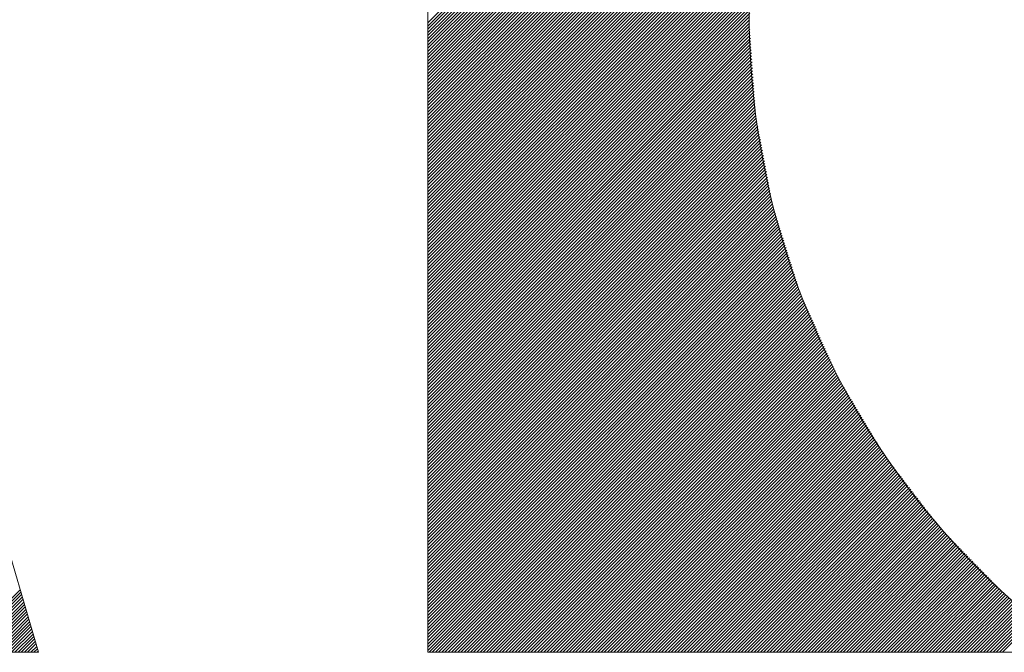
# Model space of a CAD drawing. Header units: inches. Extents: x 0.2 to 29.5, y 0.6 to 18.6.
# Tile 11 of 21: x 23.592 to 23.904, y 1.381 to 1.582. Entities that reach past the tile are written whole.
import ezdxf

# ---------------------------------------------------------------- set-up
doc = ezdxf.new("R2010")
doc.units = ezdxf.units.IN
doc.header["$LTSCALE"] = 1.75
doc.header["$MEASUREMENT"] = 0
doc.layers.add('FORMAT', color=5, linetype='Continuous', lineweight=25, true_color=0x0000ff)
doc.layers.add('Title (ANSI)', color=7, linetype='Continuous', lineweight=50)
doc.styles.add('Text Style107', font='arialbd.ttf')
doc.styles.add('Text Style117', font='arialbd.ttf')
doc.styles.add('Text Style47', font='ARIALN.TTF')
doc.styles.add('Text Style50', font='arial.ttf')
doc.styles.add('Text Style55', font='arial.ttf')
doc.styles.add('Text Style59', font='arial.ttf')

# ---------------------------------------------------------------- blocks, each defined once
blk = doc.blocks.new('Title Blocks ICD TITLE BLOCK MM CUSTOMER')
at = {"layer": 'FORMAT', "color": 7, "linetype": 'Continuous', "lineweight": 5}
for p, q in [((8.196195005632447, 7.47541950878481), (8.283638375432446, 7.562862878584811)), ((8.196195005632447, 7.474842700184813), (8.282047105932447, 7.56069480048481)), ((8.196195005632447, 7.474265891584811), (8.280455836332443, 7.558526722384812)), ((8.196195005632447, 7.473689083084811), (8.278864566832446, 7.556358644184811)), ((8.196195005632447, 7.473112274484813), (8.277273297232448, 7.554190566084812)), ((8.196195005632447, 7.472535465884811), (8.276484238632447, 7.552824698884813)), ((8.196195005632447, 7.471958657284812), (8.275728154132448, 7.551491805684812)), ((8.196195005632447, 7.47138184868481), (8.27497206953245, 7.550158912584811)), ((8.196195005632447, 7.470805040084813), (8.274215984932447, 7.548826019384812)), ((8.196195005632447, 7.470228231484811), (8.273459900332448, 7.547493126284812)), ((8.196195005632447, 7.469651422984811), (8.27270381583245, 7.546160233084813)), ((8.196195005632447, 7.469074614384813), (8.271947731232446, 7.544827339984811)), ((8.196195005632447, 7.468497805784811), (8.271191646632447, 7.543494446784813)), ((8.196195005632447, 7.467920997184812), (8.270435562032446, 7.542161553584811)), ((8.196195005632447, 7.46734418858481), (8.26967947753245, 7.540828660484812)), ((8.196195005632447, 7.539994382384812), (8.196195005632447, 7.361439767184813)), ((8.196195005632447, 7.466767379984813), (8.268958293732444, 7.539530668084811)), ((8.196195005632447, 7.466190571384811), (8.268538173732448, 7.538533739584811)), ((8.196195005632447, 7.465613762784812), (8.268118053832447, 7.537536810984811)), ((8.196195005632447, 7.465036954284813), (8.267697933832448, 7.536539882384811)), ((8.196195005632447, 7.464460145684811), (8.267277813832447, 7.53554295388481)), ((8.196195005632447, 7.463883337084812), (8.26685769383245, 7.534546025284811)), ((8.196195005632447, 7.46330652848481), (8.266437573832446, 7.533549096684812)), ((8.196195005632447, 7.462729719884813), (8.266017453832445, 7.53255216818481)), ((8.196195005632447, 7.462152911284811), (8.265597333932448, 7.531555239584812)), ((8.196195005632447, 7.461576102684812), (8.265177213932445, 7.530558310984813)), ((8.196195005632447, 7.460999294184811), (8.264757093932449, 7.529561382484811)), ((8.196195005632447, 7.460422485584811), (8.264336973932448, 7.528564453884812)), ((8.196195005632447, 7.45984567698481), (8.263916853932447, 7.527567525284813)), ((8.196195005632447, 7.45926886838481), (8.263496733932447, 7.526570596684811)), ((8.196195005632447, 7.45869205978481), (8.26307661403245, 7.525573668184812)), ((8.196195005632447, 7.458115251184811), (8.262656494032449, 7.52457673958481)), ((8.196195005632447, 7.457538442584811), (8.262370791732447, 7.523714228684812)), ((8.196195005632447, 7.456961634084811), (8.262135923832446, 7.52290255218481)), ((8.196195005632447, 7.456384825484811), (8.261901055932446, 7.522090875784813)), ((8.196195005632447, 7.455808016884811), (8.261666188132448, 7.521279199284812)), ((8.196195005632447, 7.455231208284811), (8.261431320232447, 7.520467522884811)), ((8.196195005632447, 7.454654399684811), (8.261196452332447, 7.519655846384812)), ((8.196195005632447, 7.454077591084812), (8.260961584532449, 7.518844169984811)), ((8.196195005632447, 7.453500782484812), (8.260726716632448, 7.518032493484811)), ((8.196195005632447, 7.452923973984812), (8.260491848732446, 7.517220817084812)), ((8.196195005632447, 7.452347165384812), (8.260256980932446, 7.516409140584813)), ((8.196195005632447, 7.451770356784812), (8.260022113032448, 7.515597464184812)), ((8.196195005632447, 7.451193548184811), (8.259787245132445, 7.514785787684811)), ((8.196195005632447, 7.450616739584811), (8.259552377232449, 7.513974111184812)), ((8.196195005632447, 7.450039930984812), (8.25931750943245, 7.513162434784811)), ((8.196195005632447, 7.449463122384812), (8.259082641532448, 7.512350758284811)), ((8.196195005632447, 7.448886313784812), (8.258847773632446, 7.511539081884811)), ((8.196195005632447, 7.448309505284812), (8.25861290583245, 7.510727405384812)), ((8.196195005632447, 7.447732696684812), (8.258378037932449, 7.509915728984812)), ((8.196195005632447, 7.447155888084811), (8.258143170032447, 7.509104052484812)), ((8.196195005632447, 7.446579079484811), (8.257912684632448, 7.50829675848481)), ((8.196195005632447, 7.446002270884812), (8.257797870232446, 7.507605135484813)), ((8.196195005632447, 7.445425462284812), (8.257683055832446, 7.50691351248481)), ((8.196195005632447, 7.444848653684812), (8.257568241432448, 7.506221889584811)), ((8.196195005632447, 7.444271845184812), (8.257453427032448, 7.505530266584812)), ((8.196195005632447, 7.443695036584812), (8.257338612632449, 7.504838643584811)), ((8.196195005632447, 7.443118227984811), (8.257223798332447, 7.504147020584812)), ((8.196195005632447, 7.442541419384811), (8.257108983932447, 7.503455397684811)), ((8.196195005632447, 7.441964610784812), (8.256994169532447, 7.502763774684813)), ((8.196195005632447, 7.441387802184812), (8.256879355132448, 7.502072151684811)), ((8.196195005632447, 7.440810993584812), (8.256764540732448, 7.501380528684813)), ((8.196195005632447, 7.440234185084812), (8.256649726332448, 7.50068890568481)), ((8.196195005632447, 7.439657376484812), (8.256534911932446, 7.499997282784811)), ((8.196195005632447, 7.439080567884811), (8.256420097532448, 7.499305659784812)), ((8.196195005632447, 7.438503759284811), (8.256305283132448, 7.498614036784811)), ((8.196195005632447, 7.437926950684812), (8.256190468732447, 7.497922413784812)), ((8.196195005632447, 7.437350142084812), (8.256075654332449, 7.497230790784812)), ((8.196195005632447, 7.436773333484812), (8.255960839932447, 7.496539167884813)), ((8.196195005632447, 7.436196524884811), (8.255846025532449, 7.495847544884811)), ((8.196195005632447, 7.435619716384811), (8.255731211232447, 7.495155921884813)), ((8.196195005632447, 7.435042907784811), (8.255616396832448, 7.49446429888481)), ((8.196195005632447, 7.43446609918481), (8.255501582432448, 7.493772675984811)), ((8.196195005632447, 7.433889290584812), (8.255386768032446, 7.493081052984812)), ((8.196195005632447, 7.43331248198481), (8.255271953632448, 7.492389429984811)), ((8.196195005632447, 7.432735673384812), (8.255183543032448, 7.491724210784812)), ((8.196195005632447, 7.432158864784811), (8.255154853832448, 7.49111871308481)), ((8.196195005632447, 7.431582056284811), (8.255126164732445, 7.490513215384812)), ((8.196195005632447, 7.431005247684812), (8.255097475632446, 7.489907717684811)), ((8.196195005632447, 7.430428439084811), (8.255068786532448, 7.489302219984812)), ((8.196195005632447, 7.429851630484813), (8.255040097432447, 7.488696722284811)), ((8.196195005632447, 7.42927482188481), (8.25501140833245, 7.48809122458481)), ((8.196195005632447, 7.428698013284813), (8.254982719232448, 7.487485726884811)), ((8.196195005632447, 7.428121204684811), (8.254954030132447, 7.48688022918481)), ((8.196195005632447, 7.427544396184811), (8.254925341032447, 7.486274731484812)), ((8.196195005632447, 7.426967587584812), (8.254896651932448, 7.485669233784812)), ((8.196195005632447, 7.426390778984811), (8.254867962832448, 7.485063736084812)), ((8.196195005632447, 7.425813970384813), (8.254839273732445, 7.484458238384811)), ((8.196195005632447, 7.42523716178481), (8.254810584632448, 7.483852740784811)), ((8.196195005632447, 7.424660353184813), (8.254781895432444, 7.483247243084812)), ((8.196195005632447, 7.424083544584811), (8.254753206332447, 7.482641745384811)), ((8.196195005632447, 7.423506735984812), (8.254724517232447, 7.48203624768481)), ((8.196195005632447, 7.422929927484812), (8.254695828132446, 7.481430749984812)), ((8.196195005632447, 7.422353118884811), (8.254667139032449, 7.480825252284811)), ((8.196195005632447, 7.421776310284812), (8.254638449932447, 7.480219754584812)), ((8.196195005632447, 7.42119950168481), (8.254609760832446, 7.479614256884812)), ((8.196195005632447, 7.420622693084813), (8.254581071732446, 7.479008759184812)), ((8.196195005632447, 7.420045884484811), (8.254552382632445, 7.478403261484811)), ((8.196195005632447, 7.419469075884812), (8.254523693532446, 7.47779776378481)), ((8.196195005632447, 7.418892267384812), (8.25449500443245, 7.477192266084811)), ((8.196195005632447, 7.418315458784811), (8.254466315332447, 7.476586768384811)), ((8.196195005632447, 7.417738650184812), (8.254437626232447, 7.475981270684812)), ((8.196195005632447, 7.41716184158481), (8.254408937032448, 7.475375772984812)), ((8.196195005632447, 7.416585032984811), (8.254437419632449, 7.474827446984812)), ((8.196195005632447, 7.416008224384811), (8.254475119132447, 7.474288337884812)), ((8.196195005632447, 7.415431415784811), (8.254512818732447, 7.473749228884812)), ((8.196195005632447, 7.414854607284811), (8.254550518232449, 7.473210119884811)), ((8.196195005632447, 7.414277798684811), (8.254588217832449, 7.472671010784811)), ((8.196195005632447, 7.41370099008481), (8.254625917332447, 7.472131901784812)), ((8.196195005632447, 7.413124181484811), (8.254663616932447, 7.471592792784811)), ((8.196195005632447, 7.412547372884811), (8.254701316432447, 7.471053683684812)), ((8.196195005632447, 7.411970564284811), (8.254739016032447, 7.470514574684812)), ((8.196195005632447, 7.411393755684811), (8.254776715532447, 7.469975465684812)), ((8.196195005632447, 7.410816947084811), (8.254814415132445, 7.469436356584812)), ((8.196195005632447, 7.410240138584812), (8.254852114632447, 7.468897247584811)), ((8.196195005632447, 7.409663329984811), (8.254889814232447, 7.468358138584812)), ((8.196195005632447, 7.409086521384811), (8.254927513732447, 7.467819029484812)), ((8.196195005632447, 7.408509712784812), (8.254965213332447, 7.467279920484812)), ((8.196195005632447, 7.407932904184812), (8.255002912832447, 7.466740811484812)), ((8.196195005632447, 7.407356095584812), (8.255040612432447, 7.466201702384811)), ((8.196195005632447, 7.406779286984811), (8.25507831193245, 7.465662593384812)), ((8.196195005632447, 7.406202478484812), (8.255116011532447, 7.465123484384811)), ((8.196195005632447, 7.405625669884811), (8.255153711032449, 7.464584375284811)), ((8.196195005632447, 7.405048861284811), (8.255191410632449, 7.464045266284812)), ((8.196195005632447, 7.404472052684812), (8.255229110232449, 7.463506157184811)), ((8.196195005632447, 7.403895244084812), (8.255266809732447, 7.462967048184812)), ((8.196195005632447, 7.403318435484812), (8.255304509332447, 7.462427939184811)), ((8.196195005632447, 7.402741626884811), (8.255342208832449, 7.461888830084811)), ((8.196195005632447, 7.402164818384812), (8.255379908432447, 7.461349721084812)), ((8.196195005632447, 7.401588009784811), (8.255417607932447, 7.460810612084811)), ((8.196195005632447, 7.401011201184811), (8.255455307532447, 7.460271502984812)), ((8.196195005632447, 7.400434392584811), (8.255493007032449, 7.459732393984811)), ((8.196195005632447, 7.399857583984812), (8.255530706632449, 7.459193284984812)), ((8.196195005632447, 7.399280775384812), (8.255572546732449, 7.458658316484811)), ((8.196195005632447, 7.398703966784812), (8.255664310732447, 7.458173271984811)), ((8.196195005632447, 7.398127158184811), (8.255756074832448, 7.457688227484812)), ((8.196195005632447, 7.397550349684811), (8.255847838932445, 7.457203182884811)), ((8.196195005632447, 7.396973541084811), (8.255939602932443, 7.456718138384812)), ((8.196195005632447, 7.396396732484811), (8.256031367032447, 7.456233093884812)), ((8.196195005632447, 7.395819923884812), (8.256123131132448, 7.455748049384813)), ((8.196195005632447, 7.395243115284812), (8.256214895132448, 7.455263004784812)), ((8.196195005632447, 7.394666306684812), (8.256306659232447, 7.454777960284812)), ((8.196195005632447, 7.394089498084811), (8.256398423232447, 7.454292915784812)), ((8.196195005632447, 7.393512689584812), (8.256490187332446, 7.453807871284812)), ((8.196195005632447, 7.392935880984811), (8.256581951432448, 7.453322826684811)), ((8.196195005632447, 7.392359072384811), (8.256673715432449, 7.452837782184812)), ((8.196195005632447, 7.391782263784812), (8.256765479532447, 7.452352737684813)), ((8.196195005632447, 7.39120545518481), (8.256857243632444, 7.45186769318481)), ((8.196195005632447, 7.390628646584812), (8.25694900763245, 7.451382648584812)), ((8.196195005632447, 7.390051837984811), (8.257040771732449, 7.450897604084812)), ((8.196195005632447, 7.389475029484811), (8.257132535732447, 7.450412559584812)), ((8.196195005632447, 7.388898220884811), (8.257224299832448, 7.449927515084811)), ((8.196195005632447, 7.38832141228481), (8.25731606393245, 7.449442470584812)), ((8.196195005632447, 7.387744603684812), (8.257407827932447, 7.448957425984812)), ((8.196195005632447, 7.387167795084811), (8.257499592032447, 7.448472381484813)), ((8.196195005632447, 7.386590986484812), (8.257591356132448, 7.447987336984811)), ((8.196195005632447, 7.386014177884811), (8.257683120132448, 7.447502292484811)), ((8.196195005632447, 7.385437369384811), (8.257774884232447, 7.447017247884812)), ((8.196195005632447, 7.384860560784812), (8.257866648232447, 7.446532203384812)), ((8.196195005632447, 7.38428375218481), (8.25795841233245, 7.446047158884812)), ((8.196195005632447, 7.383706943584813), (8.258050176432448, 7.445562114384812)), ((8.196195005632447, 7.383130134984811), (8.258141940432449, 7.445077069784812)), ((8.196195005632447, 7.382553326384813), (8.258233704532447, 7.444592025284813)), ((8.196195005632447, 7.381976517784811), (8.25832546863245, 7.444106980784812)), ((8.196195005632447, 7.381399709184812), (8.258417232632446, 7.443621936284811)), ((8.196195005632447, 7.380822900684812), (8.258508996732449, 7.443136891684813)), ((8.196195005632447, 7.38024609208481), (8.258600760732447, 7.44265184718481)), ((8.196195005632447, 7.379669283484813), (8.258709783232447, 7.442184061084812)), ((8.196195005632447, 7.379092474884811), (8.258847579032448, 7.441745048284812)), ((8.196195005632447, 7.378515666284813), (8.258985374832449, 7.44130603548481)), ((8.196195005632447, 7.377938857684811), (8.25912317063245, 7.440867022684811)), ((8.196195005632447, 7.377362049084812), (8.259260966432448, 7.440428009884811)), ((8.196195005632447, 7.376785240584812), (8.259398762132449, 7.43998899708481)), ((8.196195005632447, 7.37620843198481), (8.25953655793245, 7.439549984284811)), ((8.196195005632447, 7.375631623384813), (8.259674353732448, 7.439110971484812)), ((8.196195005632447, 7.37505481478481), (8.25981214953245, 7.438671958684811)), ((8.196195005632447, 7.374478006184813), (8.259949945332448, 7.438232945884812)), ((8.196195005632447, 7.373901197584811), (8.260087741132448, 7.437793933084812)), ((8.196195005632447, 7.373324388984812), (8.260225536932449, 7.437354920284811)), ((8.196195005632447, 7.372747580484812), (8.260363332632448, 7.436915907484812)), ((8.196195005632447, 7.37217077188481), (8.260501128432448, 7.436476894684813)), ((8.196195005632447, 7.37159396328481), (8.260638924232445, 7.436037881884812)), ((8.196195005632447, 7.37101715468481), (8.260776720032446, 7.43559886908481)), ((8.196195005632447, 7.370440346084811), (8.260914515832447, 7.435159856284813)), ((8.196195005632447, 7.369863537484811), (8.261052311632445, 7.434720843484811)), ((8.196195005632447, 7.369286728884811), (8.261190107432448, 7.43428183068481)), ((8.196195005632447, 7.36870992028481), (8.261327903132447, 7.433842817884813)), ((8.196195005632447, 7.368133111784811), (8.261465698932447, 7.433403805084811)), ((8.196195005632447, 7.367556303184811), (8.261603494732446, 7.432964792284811)), ((8.196195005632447, 7.366979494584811), (8.261741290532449, 7.43252577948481)), ((8.196195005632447, 7.366402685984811), (8.26187908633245, 7.432086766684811)), ((8.196195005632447, 7.365825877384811), (8.26201688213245, 7.431647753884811)), ((8.196195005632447, 7.365249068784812), (8.262154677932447, 7.431208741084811)), ((8.196195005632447, 7.364672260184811), (8.262292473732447, 7.430769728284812)), ((8.196195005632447, 7.364095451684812), (8.26243026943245, 7.430330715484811)), ((8.196195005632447, 7.363518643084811), (8.262568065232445, 7.429891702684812)), ((8.196195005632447, 7.362941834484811), (8.262705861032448, 7.429452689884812)), ((8.125715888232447, 7.361439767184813), (8.10637105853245, 7.427479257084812)), ((8.196195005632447, 7.362365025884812), (8.262843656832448, 7.429013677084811)), ((8.196195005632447, 7.361788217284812), (8.262981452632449, 7.428574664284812)), ((8.19642336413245, 7.361439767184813), (8.26311924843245, 7.428135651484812)), ((8.197000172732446, 7.361439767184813), (8.263257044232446, 7.42769663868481)), ((8.197576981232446, 7.361439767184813), (8.263394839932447, 7.427257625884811)), ((8.198153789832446, 7.361439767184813), (8.26353263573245, 7.426818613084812)), ((8.198730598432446, 7.361439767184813), (8.26367931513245, 7.426388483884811)), ((8.19930740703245, 7.361439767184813), (8.263857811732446, 7.42599017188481)), ((8.199884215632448, 7.361439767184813), (8.264036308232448, 7.425591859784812)), ((8.200461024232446, 7.361439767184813), (8.264214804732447, 7.425193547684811)), ((8.201037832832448, 7.361439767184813), (8.264393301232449, 7.424795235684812)), ((8.201614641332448, 7.361439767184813), (8.264571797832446, 7.424396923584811)), ((8.20219144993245, 7.361439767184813), (8.264750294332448, 7.42399861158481)), ((8.202768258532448, 7.361439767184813), (8.26492879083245, 7.42360029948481)), ((8.20334506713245, 7.361439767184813), (8.265107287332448, 7.423201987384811)), ((8.203921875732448, 7.361439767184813), (8.265285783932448, 7.422803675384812)), ((8.20449868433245, 7.361439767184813), (8.265464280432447, 7.422405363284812)), ((8.205075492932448, 7.361439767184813), (8.265642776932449, 7.422007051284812)), ((8.205652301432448, 7.361439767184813), (8.265821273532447, 7.421608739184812)), ((8.206229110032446, 7.361439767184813), (8.265999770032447, 7.421210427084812)), ((8.206805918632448, 7.361439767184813), (8.26617826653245, 7.42081211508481)), ((8.20738272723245, 7.361439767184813), (8.266356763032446, 7.420413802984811)), ((8.207959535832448, 7.361439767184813), (8.266535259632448, 7.420015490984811)), ((8.20853634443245, 7.361439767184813), (8.266713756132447, 7.419617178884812)), ((8.209113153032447, 7.361439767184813), (8.266892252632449, 7.419218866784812)), ((8.209689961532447, 7.361439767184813), (8.267070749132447, 7.418820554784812)), ((8.210266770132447, 7.361439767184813), (8.267249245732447, 7.418422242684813)), ((8.210843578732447, 7.361439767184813), (8.26742774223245, 7.418023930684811)), ((8.21142038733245, 7.361439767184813), (8.267606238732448, 7.417625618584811)), ((8.211997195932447, 7.361439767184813), (8.267784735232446, 7.417227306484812)), ((8.21257400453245, 7.361439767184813), (8.267963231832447, 7.416828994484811)), ((8.213150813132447, 7.361439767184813), (8.268141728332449, 7.416430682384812)), ((8.213727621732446, 7.361439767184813), (8.268320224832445, 7.416032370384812)), ((8.214304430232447, 7.361439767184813), (8.268498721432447, 7.415634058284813)), ((8.214881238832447, 7.361439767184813), (8.26867721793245, 7.415235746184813)), ((8.215458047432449, 7.361439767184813), (8.268855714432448, 7.414837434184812)), ((8.216034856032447, 7.361439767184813), (8.269034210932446, 7.414439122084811)), ((8.216611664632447, 7.361439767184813), (8.269212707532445, 7.414040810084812)), ((8.217188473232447, 7.361439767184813), (8.269391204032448, 7.413642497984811)), ((8.217765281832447, 7.361439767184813), (8.269569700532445, 7.413244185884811)), ((8.218342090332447, 7.361439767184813), (8.269748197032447, 7.412845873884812)), ((8.218918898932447, 7.361439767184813), (8.26992669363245, 7.412447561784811)), ((8.219495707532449, 7.361439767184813), (8.270105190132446, 7.412049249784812)), ((8.220072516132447, 7.361439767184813), (8.270283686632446, 7.411650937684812)), ((8.220649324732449, 7.361439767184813), (8.270465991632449, 7.411256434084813)), ((8.22122613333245, 7.361439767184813), (8.270681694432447, 7.41089532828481)), ((8.221802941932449, 7.361439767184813), (8.27089739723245, 7.410534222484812)), ((8.222379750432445, 7.361439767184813), (8.271113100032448, 7.410173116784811)), ((8.222956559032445, 7.361439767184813), (8.271328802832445, 7.409812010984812)), ((8.223533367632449, 7.361439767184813), (8.271544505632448, 7.409450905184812)), ((8.224110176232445, 7.361439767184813), (8.271760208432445, 7.409089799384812)), ((8.224686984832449, 7.361439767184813), (8.271975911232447, 7.408728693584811)), ((8.225263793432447, 7.361439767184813), (8.272191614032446, 7.408367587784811)), ((8.225840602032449, 7.361439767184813), (8.27240731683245, 7.408006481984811)), ((8.226417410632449, 7.361439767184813), (8.272623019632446, 7.407645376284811)), ((8.226994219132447, 7.361439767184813), (8.272838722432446, 7.407284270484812)), ((8.227571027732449, 7.361439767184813), (8.273054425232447, 7.406923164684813)), ((8.228147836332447, 7.361439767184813), (8.273270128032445, 7.40656205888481)), ((8.228724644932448, 7.361439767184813), (8.273485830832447, 7.406200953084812)), ((8.22930145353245, 7.361439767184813), (8.273701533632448, 7.405839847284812)), ((8.229878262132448, 7.361439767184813), (8.273917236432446, 7.405478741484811)), ((8.230455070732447, 7.361439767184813), (8.274132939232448, 7.405117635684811)), ((8.231031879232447, 7.361439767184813), (8.27434864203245, 7.404756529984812)), ((8.231608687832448, 7.361439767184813), (8.274564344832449, 7.404395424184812)), ((8.232185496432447, 7.361439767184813), (8.274780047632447, 7.404034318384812)), ((8.232762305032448, 7.361439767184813), (8.274995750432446, 7.403673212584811)), ((8.233339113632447, 7.361439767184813), (8.275211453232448, 7.403312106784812)), ((8.233915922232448, 7.361439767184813), (8.27542715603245, 7.40295100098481)), ((8.234492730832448, 7.361439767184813), (8.275642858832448, 7.40258989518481)), ((8.235069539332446, 7.361439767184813), (8.275858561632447, 7.402228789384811)), ((8.235646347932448, 7.361439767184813), (8.276074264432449, 7.401867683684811)), ((8.236223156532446, 7.361439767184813), (8.276289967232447, 7.401506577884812)), ((8.236799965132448, 7.361439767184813), (8.27650567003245, 7.401145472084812)), ((8.237376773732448, 7.361439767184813), (8.276721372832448, 7.400784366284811)), ((8.237953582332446, 7.361439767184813), (8.27693707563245, 7.400423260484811)), ((8.238530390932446, 7.361439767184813), (8.277152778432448, 7.40006215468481)), ((8.239107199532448, 7.361439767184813), (8.277368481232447, 7.399701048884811)), ((8.239684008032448, 7.361439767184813), (8.277584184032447, 7.399339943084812)), ((8.240260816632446, 7.361439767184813), (8.277799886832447, 7.398978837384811)), ((8.240837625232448, 7.361439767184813), (8.278015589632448, 7.398617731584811)), ((8.241414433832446, 7.361439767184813), (8.278231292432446, 7.39825662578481)), ((8.241991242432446, 7.361439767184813), (8.278446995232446, 7.397895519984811)), ((8.242568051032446, 7.361439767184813), (8.278662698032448, 7.397534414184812)), ((8.243144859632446, 7.361439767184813), (8.278878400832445, 7.397173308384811)), ((8.243721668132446, 7.361439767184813), (8.279113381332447, 7.396831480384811)), ((8.244298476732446, 7.361439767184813), (8.279364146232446, 7.396505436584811)), ((8.244875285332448, 7.361439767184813), (8.279614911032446, 7.39617939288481)), ((8.24545209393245, 7.361439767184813), (8.279865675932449, 7.395853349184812)), ((8.246028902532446, 7.361439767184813), (8.280116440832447, 7.395527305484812)), ((8.246605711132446, 7.361439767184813), (8.280367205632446, 7.395201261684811)), ((8.247182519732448, 7.361439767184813), (8.280617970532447, 7.394875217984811)), ((8.247759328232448, 7.361439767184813), (8.280868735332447, 7.394549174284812)), ((8.24833613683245, 7.361439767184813), (8.28111950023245, 7.394223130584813)), ((8.248912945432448, 7.361439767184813), (8.281370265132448, 7.393897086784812)), ((8.249489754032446, 7.361439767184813), (8.281621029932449, 7.393571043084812)), ((8.250066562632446, 7.361439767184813), (8.281871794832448, 7.393244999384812)), ((8.25064337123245, 7.361439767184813), (8.282122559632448, 7.392918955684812)), ((8.251220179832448, 7.361439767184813), (8.282373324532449, 7.392592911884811)), ((8.25179698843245, 7.361439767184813), (8.282624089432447, 7.392266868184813)), ((8.25237379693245, 7.361439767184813), (8.282874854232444, 7.391940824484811)), ((8.252950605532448, 7.361439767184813), (8.283125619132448, 7.391614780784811)), ((8.25352741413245, 7.361439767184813), (8.283376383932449, 7.391288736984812)), ((8.254104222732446, 7.361439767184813), (8.283627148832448, 7.39096269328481)), ((8.254681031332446, 7.361439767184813), (8.283877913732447, 7.390636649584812)), ((8.255257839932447, 7.361439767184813), (8.284128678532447, 7.390310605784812)), ((8.25583464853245, 7.361439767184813), (8.28437944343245, 7.389984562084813)), ((8.25641145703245, 7.361439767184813), (8.284630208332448, 7.389658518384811)), ((8.256988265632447, 7.361439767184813), (8.284880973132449, 7.38933247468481)), ((8.257565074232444, 7.361439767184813), (8.285131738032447, 7.389006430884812)), ((8.258141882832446, 7.361439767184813), (8.285382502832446, 7.388680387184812)), ((8.258718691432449, 7.361439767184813), (8.285633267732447, 7.388354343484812)), ((8.259295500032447, 7.361439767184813), (8.285884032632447, 7.38802829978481)), ((8.259872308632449, 7.361439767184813), (8.286134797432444, 7.387702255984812)), ((8.260449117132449, 7.361439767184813), (8.286385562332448, 7.387376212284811)), ((8.261025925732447, 7.361439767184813), (8.286636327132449, 7.387050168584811)), ((8.261602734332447, 7.361439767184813), (8.286887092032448, 7.386724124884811)), ((8.262179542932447, 7.361439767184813), (8.287137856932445, 7.386398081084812)), ((8.262756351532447, 7.361439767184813), (8.287388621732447, 7.386072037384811)), ((8.263333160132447, 7.361439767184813), (8.28763938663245, 7.38574599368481)), ((8.263909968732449, 7.361439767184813), (8.28789015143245, 7.385419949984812)), ((8.264486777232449, 7.361439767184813), (8.288140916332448, 7.38509390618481)), ((8.265063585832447, 7.361439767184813), (8.288391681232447, 7.384767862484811)), ((8.265640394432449, 7.361439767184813), (8.288642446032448, 7.384441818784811)), ((8.266217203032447, 7.361439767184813), (8.28889321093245, 7.384115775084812)), ((8.266794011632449, 7.361439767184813), (8.289147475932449, 7.383793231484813)), ((8.267370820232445, 7.361439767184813), (8.289432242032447, 7.383501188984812)), ((8.267947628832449, 7.361439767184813), (8.289717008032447, 7.383209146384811)), ((8.268524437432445, 7.361439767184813), (8.290001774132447, 7.382917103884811)), ((8.269101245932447, 7.361439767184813), (8.290286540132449, 7.382625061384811)), ((8.269678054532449, 7.361439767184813), (8.290571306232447, 7.382333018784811)), ((8.27025486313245, 7.361439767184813), (8.290856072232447, 7.382040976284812)), ((8.270831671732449, 7.361439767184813), (8.291140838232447, 7.381748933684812)), ((8.271408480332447, 7.361439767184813), (8.291425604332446, 7.381456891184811)), ((8.271985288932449, 7.361439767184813), (8.291710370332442, 7.381164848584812)), ((8.272562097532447, 7.361439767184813), (8.291995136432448, 7.380872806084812)), ((8.273138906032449, 7.361439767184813), (8.292279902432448, 7.380580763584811)), ((8.273715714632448, 7.361439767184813), (8.292564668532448, 7.380288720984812)), ((8.274292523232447, 7.361439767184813), (8.29284943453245, 7.379996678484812)), ((8.274869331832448, 7.361439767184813), (8.29313420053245, 7.379704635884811)), ((8.275446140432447, 7.361439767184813), (8.293418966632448, 7.37941259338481)), ((8.276022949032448, 7.361439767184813), (8.293703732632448, 7.379120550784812)), ((8.276599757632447, 7.361439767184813), (8.293988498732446, 7.378828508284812)), ((8.277176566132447, 7.361439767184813), (8.294273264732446, 7.37853646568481)), ((8.277753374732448, 7.361439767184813), (8.294558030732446, 7.378244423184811)), ((8.27833018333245, 7.361439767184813), (8.294842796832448, 7.37795238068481)), ((8.278906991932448, 7.361439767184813), (8.295127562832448, 7.377660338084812)), ((8.279483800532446, 7.361439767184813), (8.295412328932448, 7.377368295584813)), ((8.280060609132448, 7.361439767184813), (8.295697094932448, 7.377076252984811)), ((8.280637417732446, 7.361439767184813), (8.295981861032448, 7.37678421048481)), ((8.281214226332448, 7.361439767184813), (8.296266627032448, 7.376492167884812)), ((8.281791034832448, 7.361439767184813), (8.296551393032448, 7.376200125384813)), ((8.282367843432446, 7.361439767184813), (8.296836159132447, 7.375908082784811)), ((8.282944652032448, 7.361439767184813), (8.297120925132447, 7.37561604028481)), ((8.28352146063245, 7.361439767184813), (8.297405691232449, 7.375323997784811)), ((8.284098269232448, 7.361439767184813), (8.297690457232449, 7.375031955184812)), ((8.284675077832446, 7.361439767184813), (8.29797522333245, 7.374739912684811)), ((8.285251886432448, 7.361439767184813), (8.298259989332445, 7.374447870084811)), ((8.285828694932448, 7.361439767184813), (8.298544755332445, 7.374155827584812)), ((8.11105569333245, 7.361439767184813), (8.122394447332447, 7.372778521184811)), ((8.111632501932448, 7.361439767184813), (8.122525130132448, 7.372332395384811)), ((8.28640550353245, 7.361439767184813), (8.298829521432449, 7.373863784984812)), ((8.286982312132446, 7.361439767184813), (8.299114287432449, 7.373571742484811)), ((8.28755912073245, 7.361439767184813), (8.299399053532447, 7.373279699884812)), ((8.288135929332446, 7.361439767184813), (8.299683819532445, 7.372987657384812)), ((8.288712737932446, 7.361439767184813), (8.299968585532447, 7.372695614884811)), ((8.289289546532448, 7.361439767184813), (8.300253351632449, 7.37240357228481)), ((8.11220931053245, 7.361439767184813), (8.122655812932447, 7.371886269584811)), ((8.11278611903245, 7.361439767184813), (8.122786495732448, 7.371440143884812)), ((8.113362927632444, 7.361439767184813), (8.122917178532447, 7.370994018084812)), ((8.113939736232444, 7.361439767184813), (8.123047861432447, 7.370547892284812)), ((8.289866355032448, 7.361439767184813), (8.300538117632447, 7.37211152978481)), ((8.290443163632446, 7.361439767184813), (8.300833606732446, 7.371830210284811)), ((8.291019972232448, 7.361439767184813), (8.301152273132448, 7.371572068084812)), ((8.29159678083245, 7.361439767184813), (8.30147093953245, 7.371313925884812)), ((8.292173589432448, 7.361439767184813), (8.301789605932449, 7.371055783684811)), ((8.292750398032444, 7.361439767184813), (8.302108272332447, 7.370797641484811)), ((8.293327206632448, 7.361439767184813), (8.302426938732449, 7.370539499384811)), ((8.114516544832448, 7.361439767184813), (8.123178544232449, 7.370101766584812)), ((8.11509335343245, 7.361439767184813), (8.12330922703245, 7.369655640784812)), ((8.115670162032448, 7.361439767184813), (8.123439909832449, 7.369209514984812)), ((8.11624697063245, 7.361439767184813), (8.123570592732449, 7.368763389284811)), ((8.29390401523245, 7.361439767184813), (8.302745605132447, 7.370281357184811)), ((8.29448082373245, 7.361439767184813), (8.303064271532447, 7.370023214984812)), ((8.295057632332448, 7.361439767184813), (8.303382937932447, 7.369765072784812)), ((8.29563444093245, 7.361439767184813), (8.303701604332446, 7.369506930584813)), ((8.296211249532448, 7.361439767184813), (8.304020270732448, 7.369248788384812)), ((8.296788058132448, 7.361439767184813), (8.304338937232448, 7.368990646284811)), ((8.297364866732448, 7.361439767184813), (8.30465760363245, 7.368732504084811)), ((8.116823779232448, 7.361439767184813), (8.123701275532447, 7.368317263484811)), ((8.117400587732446, 7.361439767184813), (8.123831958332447, 7.367871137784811)), ((8.11797739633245, 7.361439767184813), (8.123962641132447, 7.367425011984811)), ((8.118554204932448, 7.361439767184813), (8.124093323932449, 7.36697888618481)), ((8.297941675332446, 7.361439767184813), (8.304976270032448, 7.368474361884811)), ((8.298518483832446, 7.361439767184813), (8.305294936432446, 7.368216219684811)), ((8.299095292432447, 7.361439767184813), (8.305613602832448, 7.367958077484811)), ((8.29967210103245, 7.361439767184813), (8.305932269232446, 7.367699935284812)), ((8.300248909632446, 7.361439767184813), (8.306250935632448, 7.367441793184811)), ((8.11913101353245, 7.361439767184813), (8.12422400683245, 7.366532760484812)), ((8.119707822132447, 7.361439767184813), (8.124354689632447, 7.366086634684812)), ((8.12028463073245, 7.361439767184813), (8.12448537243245, 7.365640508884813)), ((8.120861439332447, 7.361439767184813), (8.124616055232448, 7.36519438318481)), ((8.121438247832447, 7.361439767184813), (8.124746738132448, 7.36474825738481)), ((8.122015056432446, 7.361439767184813), (8.12487742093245, 7.36430213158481)), ((8.122591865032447, 7.361439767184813), (8.125008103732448, 7.363856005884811)), ((8.123168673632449, 7.361439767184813), (8.125138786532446, 7.363409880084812)), ((8.123745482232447, 7.361439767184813), (8.12526946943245, 7.362963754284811)), ((8.124322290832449, 7.361439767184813), (8.125400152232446, 7.362517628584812)), ((8.124899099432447, 7.361439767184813), (8.12553083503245, 7.362071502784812)), ((8.125475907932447, 7.361439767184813), (8.125661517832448, 7.361625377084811)), ((8.004770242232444, 7.361439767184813), (8.125715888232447, 7.361439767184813)), ((8.196195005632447, 7.361439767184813), (8.313660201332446, 7.361439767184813))]:
    blk.add_line(p, q, dxfattribs=at)
blk.add_arc((8.396476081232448, 7.476887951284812), 0.1420800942, 106.8023695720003, 234.3465210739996, dxfattribs=at)
at = {"layer": 'Title (ANSI)'}
for tag, p, height, style in [('<TITLE_1>_001', (3.636758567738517, 8.33745877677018), 0.0899999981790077, 'Text Style50'), ('DESIGNER_001', (8.778881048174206, 8.329355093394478), 0.0899999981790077, 'Text Style50'), ('<DRAWN_DATE>_001', (10.54357559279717, 8.329385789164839), 0.0899999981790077, 'Text Style50'), ('<PART_NUMBER>_001', (8.925599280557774, 7.92927615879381), 0.2000000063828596, 'Text Style117'), ('Sheet_Size_001', (7.365077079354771, 7.905523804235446), 0.1299999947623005, 'Text Style55'), ('<REVISION_NUMBER>_001', (10.76920093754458, 7.852780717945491), 0.1799999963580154, 'Text Style107'), ('Number_of_sheets_001', (11.09696696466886, 7.261895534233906), 0.0799999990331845, 'Text Style59'), ('Sheet_Number_001', (10.80006696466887, 7.261895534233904), 0.0799999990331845, 'Text Style59'), ('COPYRIGHT_YEAR_001', (4.622899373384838, 7.270653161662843), 0.0699999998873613, 'Text Style47'), ('<SCALE>_001', (9.825438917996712, 7.250298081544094), 0.0799999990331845, 'Text Style59')]:
    blk.add_attdef(tag, p, '', height=height, dxfattribs=dict(at, style=style))

msp = doc.modelspace()

# ---------------------------------------------------------------- block references
at = {"xscale": 1.75, "yscale": 1.75, "zscale": 1.75}
msp.add_blockref('Title Blocks ICD TITLE BLOCK MM CUSTOMER', (9.377602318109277, -11.50110070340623), dxfattribs=at)

doc.saveas('drawing.dxf')
